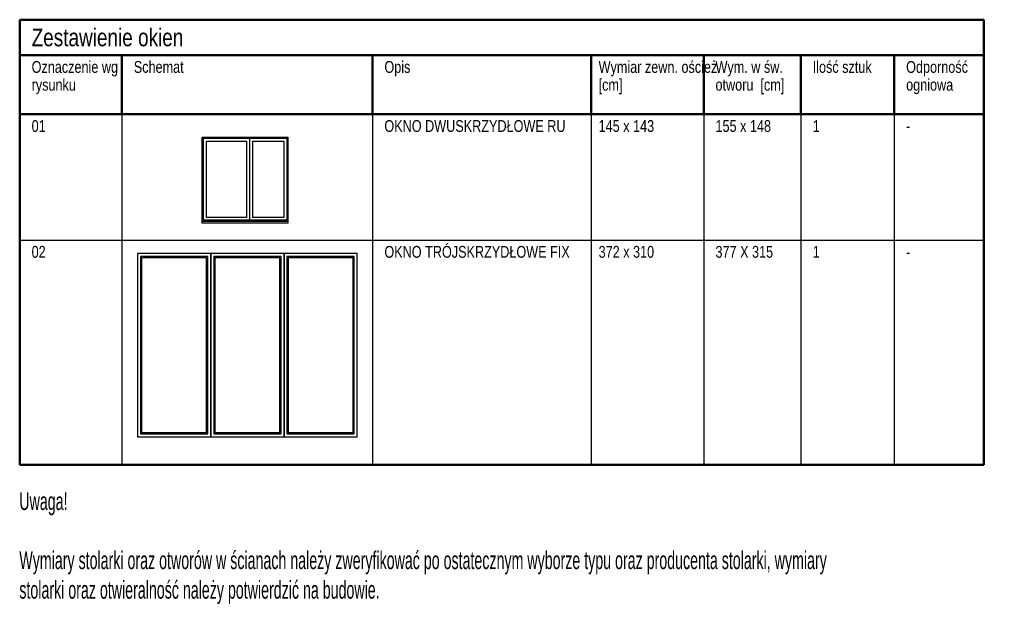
# Model space of a CAD drawing. Header units: centimetres. Extents: x 27698 to 42070, y 833 to 13367.
# Tile 59 of 59: x 40403 to 42070, y 6625 to 7614. Entities that reach past the tile are written whole.
import ezdxf

# ---------------------------------------------------------------- set-up
doc = ezdxf.new("R2010")
doc.units = ezdxf.units.CM
doc.header["$LTSCALE"] = 0.1
doc.layers.add('A-ELEWACJE', color=3, linetype='Continuous')
doc.layers.add('CKTABELE', color=7, linetype='Continuous')
doc.layers.add('CKTEKSTY_SREDNIE', color=6, linetype='Continuous', lineweight=25)
doc.styles.get("Standard").update_dxf_attribs({"font": 'ic-simplex.shx', "width": 0.8})
doc.styles.add('TABELE', font='ic-simplex.shx', dxfattribs={"width": 0.8})

# ---------------------------------------------------------------- blocks, each defined once
blk = doc.blocks.new('A$7E8813DE1E333')
for points in [[(0, 0), (145, 0), (145, -143), (0, -143)], [(2, -2), (143, -2), (143, -141), (2, -141)]]:
    blk.add_lwpolyline(points, close=True)
for points in [[(75, -136), (7, -136), (7, -7), (75, -7)], [(75, -7), (75, -136)], [(80, -2), (80, -141)], [(85, -7), (85, -136)], [(85, -7), (138, -7), (138, -136), (85, -136)], [(145, -143), (145, -146), (0, -146), (0, -143)]]:
    blk.add_lwpolyline(points)
blk = doc.blocks.new('*U246')
at = {"color": 0, "linetype": 'ByBlock', "lineweight": -2}
for points in [[(0, 0), (1240, 0), (1240, 3100), (0, 3100)], [(50, 50), (1190, 50), (1190, 3050), (50, 3050)]]:
    blk.add_lwpolyline(points, close=True, dxfattribs=at)
for points in [[(330, 3030), (70, 3030), (70, 2305)], [(350, 3030), (330, 3030)], [(423, 3030), (350, 3030)], [(443, 3030), (423, 3030)], [(610, 3030), (443, 3030)], [(630, 3030), (610, 3030)], [(797, 3030), (630, 3030)], [(817, 3030), (797, 3030)], [(890, 3030), (817, 3030)], [(910, 3030), (890, 3030)], [(1170, 2305), (1170, 3030), (910, 3030)], [(70, 2305), (70, 2285)], [(70, 2285), (70, 2062)], [(1170, 2285), (1170, 2305)], [(1170, 2062), (1170, 2285)], [(70, 2062), (70, 2042)], [(70, 2042), (70, 1560)], [(1170, 2042), (1170, 2062)], [(1170, 1560), (1170, 2042)], [(70, 1560), (70, 1540)], [(70, 1540), (70, 1058)], [(1170, 1540), (1170, 1560)], [(1170, 1058), (1170, 1540)], [(70, 1058), (70, 1038)], [(70, 1038), (70, 815)], [(1170, 1038), (1170, 1058)], [(1170, 815), (1170, 1038)], [(70, 815), (70, 795)], [(70, 795), (70, 70)], [(910, 70), (1170, 70), (1170, 795)], [(1170, 795), (1170, 815)], [(70, 70), (330, 70)], [(330, 70), (350, 70)], [(350, 70), (423, 70)], [(423, 70), (443, 70)], [(443, 70), (610, 70)], [(610, 70), (630, 70)], [(630, 70), (797, 70)], [(797, 70), (817, 70)], [(817, 70), (890, 70)], [(890, 70), (910, 70)]]:
    blk.add_lwpolyline(points, dxfattribs=at)

msp = doc.modelspace()

# ---------------------------------------------------------------- linework, layer by layer
at = {"layer": 'CKTABELE', "color": 6, "lineweight": 50}
for p, q in [((40403.38, 7614.292), (40576.348, 7614.292)), ((40403.38, 7614.292), (40403.38, 7554.292)), ((40576.348, 7614.292), (40904.348, 7614.292)), ((40904.348, 7614.292), (41274.642, 7614.292)), ((41274.642, 7614.292), (41472.526, 7614.292)), ((41472.526, 7614.292), (41672.526, 7614.292)), ((41672.526, 7614.292), (41861.166, 7614.292)), ((41861.166, 7614.292), (42035.68, 7614.292)), ((42035.68, 7614.292), (42035.68, 7554.292)), ((40403.38, 7554.292), (40403.38, 7454.292)), ((40403.38, 7554.292), (40576.348, 7554.292)), ((40576.348, 7554.292), (42035.68, 7554.292)), ((40576.348, 7554.292), (40576.348, 7454.292)), ((41000.628, 7554.292), (41000.628, 7454.292)), ((41370.921, 7554.292), (41370.921, 7454.292)), ((41561.205, 7554.292), (41561.205, 7454.292)), ((41725.734, 7554.292), (41725.734, 7454.292)), ((41883.969, 7554.292), (41883.969, 7454.292)), ((42035.68, 7554.292), (42035.68, 7454.292)), ((40403.38, 7454.292), (40403.38, 7241.292)), ((40403.38, 7454.292), (40576.348, 7454.292)), ((40576.348, 7454.292), (42035.68, 7454.292)), ((42035.68, 7454.292), (42035.68, 6860.472)), ((40403.38, 7241.292), (40403.38, 6860.472)), ((40403.38, 6860.472), (42035.68, 6860.472))]:
    msp.add_line(p, q, dxfattribs=at)
at = {"layer": 'CKTABELE'}
for p, q in [((40576.348, 7454.292), (40576.348, 7241.292)), ((41000.628, 7454.292), (41000.628, 7241.292)), ((41370.921, 7454.292), (41370.921, 7241.292)), ((41561.205, 7454.292), (41561.205, 7241.292)), ((41725.734, 7454.292), (41725.734, 7241.292)), ((41883.969, 7454.292), (41883.969, 7241.292)), ((40403.38, 7241.292), (42035.68, 7241.292)), ((40576.348, 7241.292), (40576.348, 6860.472)), ((41000.628, 7241.292), (41000.628, 6860.472)), ((41370.921, 7241.292), (41370.921, 6860.472)), ((41561.205, 7241.292), (41561.205, 6860.472)), ((41725.734, 7241.292), (41725.734, 6860.472)), ((41883.969, 7241.292), (41883.969, 6860.472))]:
    msp.add_line(p, q, dxfattribs=at)

# ---------------------------------------------------------------- block references
at = {"layer": 'A-ELEWACJE', "xscale": 0.09999999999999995, "yscale": 0.09999999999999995, "zscale": 0.09999999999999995}
for p in [(40602.668, 6908.221), (40726.668, 6908.221), (40850.668, 6908.221)]:
    msp.add_blockref('*U246', p, dxfattribs=at)
at = {"layer": 'CKTABELE'}
msp.add_blockref('A$7E8813DE1E333', (40712.188, 7415.71), dxfattribs=at)

# ---------------------------------------------------------------- texts
at = {"layer": 'CKTABELE', "color": 6, "insert": (40423.38, 7599.292), "char_height": 30, "width": 1904.5949, "attachment_point": 1, "line_spacing_factor": 0.903614, "style": 'TABELE'}
msp.add_mtext('{\\W0.8;Zestawienie okien}', dxfattribs=at)
at = {"layer": 'CKTABELE', "char_height": 20, "attachment_point": 1, "line_spacing_factor": 0.903614, "style": 'TABELE'}
for s, insert, width in [('\\pxt8;Oznaczenie wg rysunku', (40423.38, 7544.292), 161.90076), ('{\\W0.8;Schemat}', (40596.348, 7544.292), 288), ('{\\W0.8;Opis}', (41020.628, 7544.292), 330.29333), ('Wymiar zewn. oścież. [cm]', (41383.32, 7544.292), 230.47742), ('{\\W0.8;Wym. w św. otworu  [cm]}', (41581.205, 7544.292), 160), ('{\\W0.8;Ilość sztuk}', (41745.734, 7544.292), 148.64), ('Odporność ogniowa', (41903.969, 7544.292), 154.36602), ('{\\W0.8;01}', (40423.38, 7444.292), 288.37333), ('OKNO DWUSKRZYDŁOWE RU', (41020.628, 7444.292), 330.29333), ('145 x 143', (41383.32, 7444.292), 344.26667), ('155 x 148', (41581.205, 7444.292), 160), ('1', (41745.734, 7444.292), 148.64), ('{\\W0.8;-}', (41903.969, 7444.292), 260.42667), ('{\\W0.8;02}', (40423.38, 7231.292), 288.37333), ('OKNO TRÓJSKRZYDŁOWE FIX', (41020.628, 7231.292), 330.29333), ('372 x 310', (41383.32, 7231.292), 344.26667), ('377 X 315', (41581.205, 7231.292), 160), ('1', (41745.734, 7231.292), 148.64), ('{\\W0.8;-}', (41903.969, 7231.292), 260.42667)]:
    msp.add_mtext(s, dxfattribs=dict(at, insert=insert, width=width))
at = {"layer": 'CKTEKSTY_SREDNIE', "linetype": 'Continuous', "lineweight": -2, "insert": (40402.527, 6814.233), "char_height": 30, "attachment_point": 1}
msp.add_mtext_dynamic_manual_height_columns('\\pxql;{\\W0.6;Uwaga!\\P\\PWymiary stolarki oraz otworów w\\~ścianach należy zweryfikować po ostatecznym wyborze typu oraz producenta stolarki, wymiary stolarki oraz otwieralność należy potwierdzić na budowie.}', width=1388.56967, gutter_width=60, heights=[300.187], dxfattribs=at)

doc.saveas('drawing.dxf')
